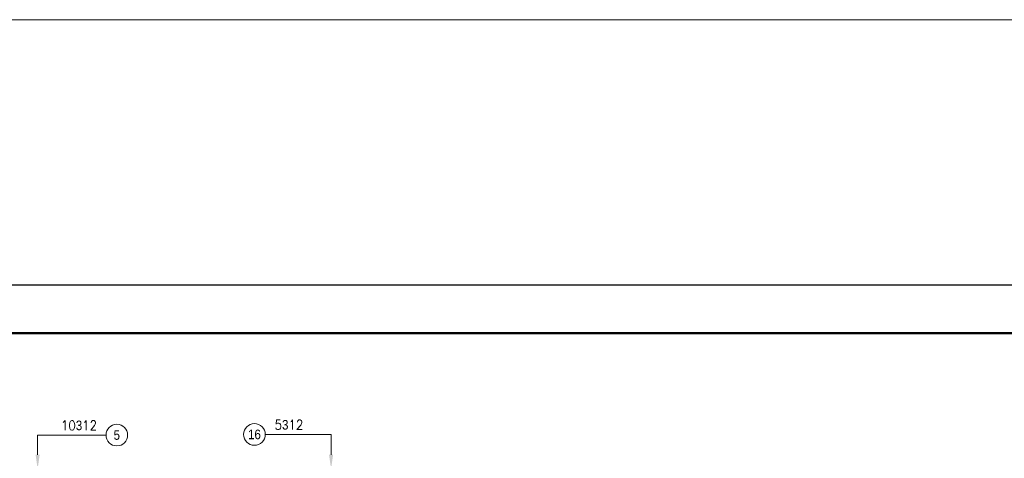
# Model space of a CAD drawing. Extents: x 72518 to 104580, y -134755 to -121361.
# Tile 35 of 47: x 91704 to 95807, y -123596 to -121768. Entities that reach past the tile are written whole.
import ezdxf

# ---------------------------------------------------------------- set-up
doc = ezdxf.new("R2010")
doc.units = 0
doc.header["$LTSCALE"] = 5
doc.header["$MEASUREMENT"] = 0
doc.layers.add('_FORMATKA', color=8, linetype='Continuous', lineweight=15, plot=False)
for name, color, linetype, lineweight in [('_RAMKA', 7, 'Continuous', 35), ('AutoCAD_Structural_Detailing_opis kształtu pręta', 7, 'Continuous', 13), ('PS_DIM', 4, 'Continuous', 13)]:
    doc.layers.add(name, color=color, linetype=linetype, lineweight=lineweight)
doc.styles.add('r-gil', font='GIL_____.TTF', dxfattribs={"width": 0.9})
doc.styles.add('r-simplex', font='simplex.shx', dxfattribs={"width": 0.9})
doc.styles.add('simplex', font='simplex.shx', dxfattribs={"width": 0.9})
doc.dimstyles.new('1_10_PRZ', dxfattribs={"dimtxt": 2, "dimasz": 1, "dimexe": 2, "dimexo": 5, "dimgap": 1, "dimtad": 1, "dimdec": 0, "dimlfac": 10, "dimtxsty": 'simplex', "dimblk": 'dimznak', "dimcen": 2, "dimse1": 1, "dimse2": 1, "dimclrt": 3, "dimadec": 1, "dimazin": 0, "dimtfac": 1, "dimtdec": 0, "dimtix": 1, "dimtmove": 2, "dimatfit": 3, "dimldrblk": 'dim-grot', "dimfxl": 1, "dimarcsym": 0})

# ---------------------------------------------------------------- blocks, each defined once
blk = doc.blocks.new('dimznak')
at = {"color": 0}
for points in [[(0, 2), (0, -2)], [(-2, 0), (2, 0)]]:
    blk.add_lwpolyline(points, dxfattribs=at)
at = {"color": 3}
blk.add_lwpolyline([(1, 1), (-1, -1)], dxfattribs=at)
blk = doc.blocks.new('*D25')
at = {"color": 252, "lineweight": -2, "transparency": 16777216}
blk.add_line((-1497, 649.33), (-3, 649.33), dxfattribs=at)
at = {"layer": 'Defpoints', "color": 0, "transparency": 16777216}
for p in [(0, 649.33), (-1500, 594), (0, 594)]:
    blk.add_point(p, dxfattribs=at)
at = {"color": 252, "lineweight": -2, "transparency": 16777216, "xscale": 3, "yscale": 3, "zscale": 3, "rotation": 180}
blk.add_blockref('dimznak', (-1500, 649.33), dxfattribs=at)
at = {"color": 252, "lineweight": -2, "transparency": 16777216, "xscale": 3, "yscale": 3, "zscale": 3}
blk.add_blockref('dimznak', (0, 649.33), dxfattribs=at)
at = {"color": 252, "transparency": 16777216, "insert": (-750, 659.83), "char_height": 15, "attachment_point": 5, "style": 'simplex'}
blk.add_mtext('1500', dxfattribs=at)
blk = doc.blocks.new('dim-grot')
blk.add_hatch(color=256).paths.add_polyline_path([(0, 0), (-2, 0.5), (-2, -0.5)])
blk.add_lwpolyline([(0, 0), (-2, 0.5), (-2, -0.5), (0, 0)])
blk = doc.blocks.new('*U17')
at = {"layer": '_FORMATKA', "lineweight": -3}
blk.add_lwpolyline([(-1500, 0), (0, 0), (0, 594), (-1500, 594)], close=True, dxfattribs=at)
at = {"layer": '_RAMKA', "lineweight": -3, "const_width": 0.5}
blk.add_lwpolyline([(-1470, 10), (-10, 10), (-10, 584), (-1470, 584)], close=True, dxfattribs=at)
dim = blk.add_linear_dim(base=(0, 649.33), p1=(-1500, 594), p2=(0, 594), dimstyle='1_10_PRZ', override={"dimscale": 3, "dimtxt": 5, "dimlfac": 1, "dimclrd": 252, "dimclrt": 252})
dim.commit()
dim.dimension.update_dxf_attribs({"geometry": '*D25', "text_midpoint": (-750, 659.83)})

msp = doc.modelspace()

# ---------------------------------------------------------------- hatches: boundary and pattern name
at = {"layer": 'AutoCAD_Structural_Detailing_opis kształtu pręta'}
for points in [[(91779.11, -123641.15), (91787.66, -123581.15), (91770.55, -123581.15)], [(93001.61, -123641.15), (93010.17, -123581.15), (92993.06, -123581.15)]]:
    msp.add_hatch(color=8, dxfattribs=at).paths.add_polyline_path(points, flags=0)

# ---------------------------------------------------------------- linework, layer by layer
at = {"layer": 'AutoCAD_Structural_Detailing_opis kształtu pręta', "color": 8}
for p, q in [((91779.11, -123499.22), (91779.11, -123581.15)), ((91779.11, -123499.22), (92063.99, -123499.22)), ((93001.61, -123496.77), (92727.3, -123496.77)), ((93001.61, -123496.77), (93001.61, -123581.15))]:
    msp.add_line(p, q, dxfattribs=at)
at = {"layer": 'AutoCAD_Structural_Detailing_opis kształtu pręta', "color": 8, "lineweight": 18}
for centre in [(92108.99, -123499.22), (92682.3, -123496.77)]:
    msp.add_circle(centre, 45, dxfattribs=at)

# ---------------------------------------------------------------- block references
at = {"layer": 'PS_DIM', "xscale": 20, "yscale": 20, "zscale": 20}
msp.add_blockref('*U17', (102637.67, -134754.9), dxfattribs=at)

# ---------------------------------------------------------------- texts
at = {"layer": 'AutoCAD_Structural_Detailing_opis kształtu pręta', "color": 3, "char_height": 40, "attachment_point": 5, "rotation": 0}
for s, insert, style in [('10\\Fdiam;3\\Fsimplex.shx;12  ', (91951.42, -123459.22), 'r-simplex'), ('5\\Fdiam;3\\Fsimplex.shx;12  ', (92826.15, -123456.77), 'r-simplex'), ('5', (92108.99, -123499.22), 'r-gil'), ('16', (92682.3, -123496.77), 'r-gil')]:
    msp.add_mtext(s, dxfattribs=dict(at, insert=insert, style=style))

doc.saveas('drawing.dxf')
